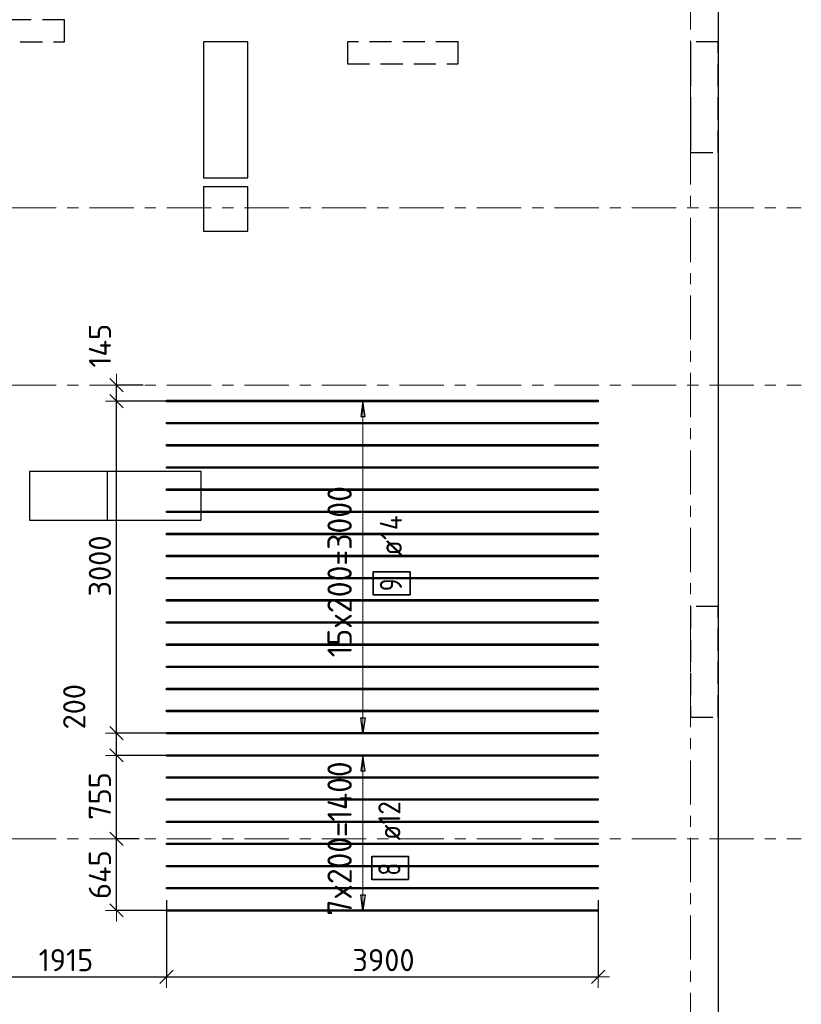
# Model space of a CAD drawing. Header units: metres. Extents: x -38 to 97, y -15 to 21.
# Tile 26 of 111: x 55.54 to 62.6, y 1.81 to 10.7. Entities that reach past the tile are written whole.
import ezdxf

# ---------------------------------------------------------------- set-up
doc = ezdxf.new("R2010")
doc.units = ezdxf.units.M
doc.header["$PDMODE"] = 65
for name, pattern in [('______11', [0.5, 0.4, -0.05, 0, -0.05]), ('______2', [0.27, 0.2, -0.07]), ('______5', [1.1, 0.8, -0.1, 0.1, -0.1])]:
    doc.linetypes.add(name, pattern=pattern)
for name, color, linetype, lineweight in [('XR$2$Осевая линия (1)', 7, '______5', 13), ('XR$3$Перекрытие (1)', 7, 'Continuous', 35), ('XR$3$Размерная линия (1)', 7, 'Continuous', 13), ('XR$5$Перекрытие (1)', 7, 'Continuous', 35), ('XR$5$Размерная линия (1)', 7, 'Continuous', 13)]:
    doc.layers.add(name, color=color, linetype=linetype, lineweight=lineweight)
for name, color, linetype, lineweight, true_color in [('XR$3$Арм.стержн.Доп. Арм верхн.зоны Х', 7, 'Continuous', 35, 0x8c8cff), ('XR$5$Арм.стержн.Доп. Арм верхн.зоны Х', 7, 'Continuous', 35, 0x8c8cff), ('XR$7$Стена_ бетон несущ.', 7, 'Continuous', 70, 0xb4b496)]:
    doc.layers.add(name, color=color, linetype=linetype, lineweight=lineweight, true_color=true_color)
doc.styles.add('ISOCPEUR', font='txt')
doc.dimstyles.new('DIMSTYLE_3', dxfattribs={"dimtxt": 0.2, "dimasz": 0.2, "dimexe": 0, "dimexo": 0, "dimgap": 0.1, "dimtad": 2, "dimdec": 0, "dimlfac": 1000, "dimrnd": 5, "dimzin": 12, "dimdsep": 46, "dimtxsty": 'ISOCPEUR', "dimblk1": 'ALL_ML_STRICH', "dimblk2": 'ALL_ML_STRICH', "dimsah": 1, "dimcen": 0, "dimclrd": 7, "dimclre": 256, "dimclrt": 7, "dimadec": 0, "dimazin": 0, "dimtfac": 1, "dimtdec": 0, "dimtix": 1, "dimtmove": 2, "dimatfit": 3, "dimfxl": 0, "dimtzin": 0, "dimlwd": 0, "dimlwe": -3, "dimarcsym": 0})
doc.dimstyles.new('DIMSTYLE_6', dxfattribs={"dimtxt": 0.2, "dimasz": 0.2, "dimexe": 0, "dimexo": 0, "dimgap": 0.1, "dimtad": 2, "dimdec": 0, "dimlfac": 1000, "dimrnd": 5, "dimzin": 12, "dimdsep": 46, "dimtxsty": 'ISOCPEUR', "dimblk1": 'ALL_ML_STRICH', "dimblk2": 'ALL_ML_STRICH', "dimsah": 1, "dimcen": 0, "dimclrd": 7, "dimclre": 256, "dimclrt": 7, "dimadec": 0, "dimazin": 0, "dimtfac": 1, "dimtdec": 0, "dimtix": 1, "dimtmove": 2, "dimatfit": 3, "dimfxl": 0, "dimtvp": 1.2, "dimtzin": 0, "dimlwd": 0, "dimlwe": -3, "dimarcsym": 0})

# ---------------------------------------------------------------- blocks, each defined once
blk = doc.blocks.new('ALL_ML_STRICH')
at = {"color": 0, "linetype": 'ByBlock', "lineweight": -2}
for p, q in [((0, -0.5), (0, 0.5)), ((-1, 0), (0.5, 0)), ((-0.3, -0.3), (0.3, 0.3))]:
    blk.add_line(p, q, dxfattribs=at)
blk = doc.blocks.new('*D91')
at = {"layer": 'DEFPOINTS', "color": 7, "linetype": 'Continuous', "lineweight": 13, "transparency": 33554687}
for p in [(56.866, 2.7686), (54.95, 2.1174), (54.95, 2.0554)]:
    blk.add_point(p, dxfattribs=at)
at = {"layer": 'XR$3$Размерная линия (1)', "color": 9, "linetype": 'Continuous', "lineweight": -2, "true_color": 0xc7c7c7, "transparency": 33554687}
for p, q in [((56.866, 2.7486), (56.866, 2.0554)), ((54.95, 2.0974), (54.95, 2.0554))]:
    blk.add_line(p, q, dxfattribs=at)
at = {"layer": 'XR$3$Размерная линия (1)', "color": 7, "linetype": 'Continuous', "lineweight": -2, "transparency": 33554687}
blk.add_line((54.95, 2.0554), (56.866, 2.0554), dxfattribs=at)
at = {"layer": 'XR$3$Размерная линия (1)', "color": 7, "linetype": 'Continuous', "lineweight": 13, "transparency": 33554687, "xscale": 0.2, "yscale": 0.2, "zscale": 0.2, "rotation": 180}
blk.add_blockref('ALL_ML_STRICH', (54.95, 2.0554), dxfattribs=at)
at = {"layer": 'XR$3$Размерная линия (1)', "color": 7, "linetype": 'Continuous', "lineweight": 13, "transparency": 33554687, "xscale": 0.2, "yscale": 0.2, "zscale": 0.2}
blk.add_blockref('ALL_ML_STRICH', (56.866, 2.0554), dxfattribs=at)
at = {"layer": 'XR$3$Размерная линия (1)', "color": 7, "linetype": 'Continuous', "lineweight": 13, "transparency": 33554687, "insert": (55.958, 2.2054), "char_height": 0.2, "width": 0.8, "attachment_point": 5, "style": 'ISOCPEUR'}
blk.add_mtext('\\A1;{1915}', dxfattribs=at)
blk = doc.blocks.new('*D92')
at = {"layer": 'DEFPOINTS', "color": 7, "linetype": 'Continuous', "lineweight": 13, "transparency": 33554687}
for p in [(56.866, 2.7686), (60.766, 2.7686), (56.866, 2.0554)]:
    blk.add_point(p, dxfattribs=at)
at = {"layer": 'XR$3$Размерная линия (1)', "color": 9, "linetype": 'Continuous', "lineweight": -2, "true_color": 0xc7c7c7, "transparency": 33554687}
for p, q in [((56.866, 2.7486), (56.866, 2.0554)), ((60.766, 2.7486), (60.766, 2.0554))]:
    blk.add_line(p, q, dxfattribs=at)
at = {"layer": 'XR$3$Размерная линия (1)', "color": 7, "linetype": 'Continuous', "lineweight": -2, "transparency": 33554687}
blk.add_line((56.866, 2.0554), (60.766, 2.0554), dxfattribs=at)
at = {"layer": 'XR$3$Размерная линия (1)', "color": 7, "linetype": 'Continuous', "lineweight": 13, "transparency": 33554687, "xscale": 0.2, "yscale": 0.2, "zscale": 0.2, "rotation": 180}
blk.add_blockref('ALL_ML_STRICH', (56.866, 2.0554), dxfattribs=at)
at = {"layer": 'XR$3$Размерная линия (1)', "color": 7, "linetype": 'Continuous', "lineweight": 13, "transparency": 33554687, "xscale": 0.2, "yscale": 0.2, "zscale": 0.2}
blk.add_blockref('ALL_ML_STRICH', (60.766, 2.0554), dxfattribs=at)
at = {"layer": 'XR$3$Размерная линия (1)', "color": 7, "linetype": 'Continuous', "lineweight": 13, "transparency": 33554687, "insert": (58.826, 2.2054), "char_height": 0.2, "width": 0.8, "attachment_point": 5, "style": 'ISOCPEUR'}
blk.add_mtext('\\A1;{3900}', dxfattribs=at)
blk = doc.blocks.new('*D93')
at = {"layer": 'DEFPOINTS', "color": 7, "linetype": 'Continuous', "lineweight": 13, "transparency": 33554687}
for p in [(56.6392, 3.3), (56.414, 2.6552), (56.9091, 2.6552)]:
    blk.add_point(p, dxfattribs=at)
at = {"layer": 'XR$3$Размерная линия (1)', "color": 9, "linetype": 'Continuous', "lineweight": -2, "true_color": 0xc7c7c7, "transparency": 33554687}
for p, q in [((56.6192, 3.3), (56.414, 3.3)), ((56.8891, 2.6552), (56.414, 2.6552))]:
    blk.add_line(p, q, dxfattribs=at)
at = {"layer": 'XR$3$Размерная линия (1)', "color": 7, "linetype": 'Continuous', "lineweight": -2, "transparency": 33554687}
blk.add_line((56.414, 2.6552), (56.414, 3.3), dxfattribs=at)
at = {"layer": 'XR$3$Размерная линия (1)', "color": 7, "linetype": 'Continuous', "lineweight": 13, "transparency": 33554687, "xscale": 0.2, "yscale": 0.2, "zscale": 0.2}
for p, rotation in [((56.414, 3.3), 90), ((56.414, 2.6552), 270)]:
    blk.add_blockref('ALL_ML_STRICH', p, dxfattribs=dict(at, rotation=rotation))
at = {"layer": 'XR$3$Размерная линия (1)', "color": 7, "linetype": 'Continuous', "lineweight": 13, "transparency": 33554687, "insert": (56.264, 2.9776), "char_height": 0.2, "width": 0.6, "attachment_point": 5, "rotation": 90, "style": 'ISOCPEUR'}
blk.add_mtext('\\A1;{645}', dxfattribs=at)
blk = doc.blocks.new('*D94')
at = {"layer": 'DEFPOINTS', "color": 7, "linetype": 'Continuous', "lineweight": 13, "transparency": 33554687}
for p in [(56.9246, 4.0552), (56.414, 3.3), (56.6392, 3.3)]:
    blk.add_point(p, dxfattribs=at)
at = {"layer": 'XR$3$Размерная линия (1)', "color": 9, "linetype": 'Continuous', "lineweight": -2, "true_color": 0xc7c7c7, "transparency": 33554687}
for p, q in [((56.9046, 4.0552), (56.414, 4.0552)), ((56.6192, 3.3), (56.414, 3.3))]:
    blk.add_line(p, q, dxfattribs=at)
at = {"layer": 'XR$3$Размерная линия (1)', "color": 7, "linetype": 'Continuous', "lineweight": -2, "transparency": 33554687}
blk.add_line((56.414, 3.3), (56.414, 4.0552), dxfattribs=at)
at = {"layer": 'XR$3$Размерная линия (1)', "color": 7, "linetype": 'Continuous', "lineweight": 13, "transparency": 33554687, "xscale": 0.2, "yscale": 0.2, "zscale": 0.2}
for p, rotation in [((56.414, 4.0552), 90), ((56.414, 3.3), 270)]:
    blk.add_blockref('ALL_ML_STRICH', p, dxfattribs=dict(at, rotation=rotation))
at = {"layer": 'XR$3$Размерная линия (1)', "color": 7, "linetype": 'Continuous', "lineweight": 13, "transparency": 33554687, "insert": (56.264, 3.6876), "char_height": 0.2, "width": 0.6, "attachment_point": 5, "rotation": 90, "style": 'ISOCPEUR'}
blk.add_mtext('\\A1;{755}', dxfattribs=at)
blk = doc.blocks.new('*D95')
at = {"layer": 'DEFPOINTS', "color": 7, "linetype": 'Continuous', "lineweight": 13, "transparency": 33554687}
for p in [(56.9084, 4.2552), (56.414, 4.0552), (56.9246, 4.0552)]:
    blk.add_point(p, dxfattribs=at)
at = {"layer": 'XR$3$Размерная линия (1)', "color": 9, "linetype": 'Continuous', "lineweight": -2, "true_color": 0xc7c7c7, "transparency": 33554687}
for p, q in [((56.8884, 4.2552), (56.414, 4.2552)), ((56.9046, 4.0552), (56.414, 4.0552))]:
    blk.add_line(p, q, dxfattribs=at)
at = {"layer": 'XR$3$Размерная линия (1)', "color": 7, "linetype": 'Continuous', "lineweight": -2, "transparency": 33554687}
blk.add_line((56.414, 4.0552), (56.414, 4.2552), dxfattribs=at)
at = {"layer": 'XR$3$Размерная линия (1)', "color": 7, "linetype": 'Continuous', "lineweight": 13, "transparency": 33554687, "xscale": 0.2, "yscale": 0.2, "zscale": 0.2}
for p, rotation in [((56.414, 4.2552), 90), ((56.414, 4.0552), 270)]:
    blk.add_blockref('ALL_ML_STRICH', p, dxfattribs=dict(at, rotation=rotation))
at = {"layer": 'XR$3$Размерная линия (1)', "color": 7, "linetype": 'Continuous', "lineweight": 13, "transparency": 33554687, "insert": (56.0325, 4.4944), "char_height": 0.2, "width": 0.6, "attachment_point": 5, "rotation": 90, "style": 'ISOCPEUR'}
blk.add_mtext('\\A1;{200}', dxfattribs=at)
blk = doc.blocks.new('*D96')
at = {"layer": 'DEFPOINTS', "color": 7, "linetype": 'Continuous', "lineweight": 13, "transparency": 33554687}
for p in [(56.9224, 7.2552), (56.414, 4.2552), (56.9084, 4.2552)]:
    blk.add_point(p, dxfattribs=at)
at = {"layer": 'XR$3$Размерная линия (1)', "color": 9, "linetype": 'Continuous', "lineweight": -2, "true_color": 0xc7c7c7, "transparency": 33554687}
for p, q in [((56.9024, 7.2552), (56.414, 7.2552)), ((56.8884, 4.2552), (56.414, 4.2552))]:
    blk.add_line(p, q, dxfattribs=at)
at = {"layer": 'XR$3$Размерная линия (1)', "color": 7, "linetype": 'Continuous', "lineweight": -2, "transparency": 33554687}
blk.add_line((56.414, 4.2552), (56.414, 7.2552), dxfattribs=at)
at = {"layer": 'XR$3$Размерная линия (1)', "color": 7, "linetype": 'Continuous', "lineweight": 13, "transparency": 33554687, "xscale": 0.2, "yscale": 0.2, "zscale": 0.2}
for p, rotation in [((56.414, 7.2552), 90), ((56.414, 4.2552), 270)]:
    blk.add_blockref('ALL_ML_STRICH', p, dxfattribs=dict(at, rotation=rotation))
at = {"layer": 'XR$3$Размерная линия (1)', "color": 7, "linetype": 'Continuous', "lineweight": 13, "transparency": 33554687, "insert": (56.264, 5.7652), "char_height": 0.2, "width": 0.8, "attachment_point": 5, "rotation": 90, "style": 'ISOCPEUR'}
blk.add_mtext('\\A1;{3000}', dxfattribs=at)
blk = doc.blocks.new('*D97')
at = {"layer": 'DEFPOINTS', "color": 7, "linetype": 'Continuous', "lineweight": 13, "transparency": 33554687}
for p in [(56.6739, 7.4), (56.414, 7.2552), (56.9224, 7.2552)]:
    blk.add_point(p, dxfattribs=at)
at = {"layer": 'XR$3$Размерная линия (1)', "color": 9, "linetype": 'Continuous', "lineweight": -2, "true_color": 0xc7c7c7, "transparency": 33554687}
for p, q in [((56.6539, 7.4), (56.414, 7.4)), ((56.9024, 7.2552), (56.414, 7.2552))]:
    blk.add_line(p, q, dxfattribs=at)
at = {"layer": 'XR$3$Размерная линия (1)', "color": 7, "linetype": 'Continuous', "lineweight": -2, "transparency": 33554687}
blk.add_line((56.414, 7.2552), (56.414, 7.4), dxfattribs=at)
at = {"layer": 'XR$3$Размерная линия (1)', "color": 7, "linetype": 'Continuous', "lineweight": 13, "transparency": 33554687, "xscale": 0.2, "yscale": 0.2, "zscale": 0.2}
for p, rotation in [((56.414, 7.4), 90), ((56.414, 7.2552), 270)]:
    blk.add_blockref('ALL_ML_STRICH', p, dxfattribs=dict(at, rotation=rotation))
at = {"layer": 'XR$3$Размерная линия (1)', "color": 7, "linetype": 'Continuous', "lineweight": 13, "transparency": 33554687, "insert": (56.2648, 7.7553), "char_height": 0.2, "width": 0.6, "attachment_point": 5, "rotation": 90, "style": 'ISOCPEUR'}
blk.add_mtext('\\A1;{145}', dxfattribs=at)
blk = doc.blocks.new('*D388')
at = {"layer": 'DEFPOINTS', "color": 7, "linetype": 'Continuous', "lineweight": 13, "transparency": 33554687}
for p in [(56.866, 2.7686), (54.95, 2.1174), (54.95, 2.0554)]:
    blk.add_point(p, dxfattribs=at)
at = {"layer": 'XR$5$Размерная линия (1)', "color": 9, "linetype": 'Continuous', "lineweight": -2, "true_color": 0xc7c7c7, "transparency": 33554687}
for p, q in [((56.866, 2.7486), (56.866, 2.0554)), ((54.95, 2.0974), (54.95, 2.0554))]:
    blk.add_line(p, q, dxfattribs=at)
at = {"layer": 'XR$5$Размерная линия (1)', "color": 7, "linetype": 'Continuous', "lineweight": -2, "transparency": 33554687}
blk.add_line((54.95, 2.0554), (56.866, 2.0554), dxfattribs=at)
at = {"layer": 'XR$5$Размерная линия (1)', "color": 7, "linetype": 'Continuous', "lineweight": 13, "transparency": 33554687, "xscale": 0.2, "yscale": 0.2, "zscale": 0.2, "rotation": 180}
blk.add_blockref('ALL_ML_STRICH', (54.95, 2.0554), dxfattribs=at)
at = {"layer": 'XR$5$Размерная линия (1)', "color": 7, "linetype": 'Continuous', "lineweight": 13, "transparency": 33554687, "xscale": 0.2, "yscale": 0.2, "zscale": 0.2}
blk.add_blockref('ALL_ML_STRICH', (56.866, 2.0554), dxfattribs=at)
at = {"layer": 'XR$5$Размерная линия (1)', "color": 7, "linetype": 'Continuous', "lineweight": 13, "transparency": 33554687, "insert": (55.958, 2.2054), "char_height": 0.2, "width": 0.8, "attachment_point": 5, "style": 'ISOCPEUR'}
blk.add_mtext('\\A1;{1915}', dxfattribs=at)
blk = doc.blocks.new('*D389')
at = {"layer": 'DEFPOINTS', "color": 7, "linetype": 'Continuous', "lineweight": 13, "transparency": 33554687}
for p in [(56.866, 2.7686), (60.766, 2.7686), (56.866, 2.0554)]:
    blk.add_point(p, dxfattribs=at)
at = {"layer": 'XR$5$Размерная линия (1)', "color": 9, "linetype": 'Continuous', "lineweight": -2, "true_color": 0xc7c7c7, "transparency": 33554687}
for p, q in [((56.866, 2.7486), (56.866, 2.0554)), ((60.766, 2.7486), (60.766, 2.0554))]:
    blk.add_line(p, q, dxfattribs=at)
at = {"layer": 'XR$5$Размерная линия (1)', "color": 7, "linetype": 'Continuous', "lineweight": -2, "transparency": 33554687}
blk.add_line((56.866, 2.0554), (60.766, 2.0554), dxfattribs=at)
at = {"layer": 'XR$5$Размерная линия (1)', "color": 7, "linetype": 'Continuous', "lineweight": 13, "transparency": 33554687, "xscale": 0.2, "yscale": 0.2, "zscale": 0.2, "rotation": 180}
blk.add_blockref('ALL_ML_STRICH', (56.866, 2.0554), dxfattribs=at)
at = {"layer": 'XR$5$Размерная линия (1)', "color": 7, "linetype": 'Continuous', "lineweight": 13, "transparency": 33554687, "xscale": 0.2, "yscale": 0.2, "zscale": 0.2}
blk.add_blockref('ALL_ML_STRICH', (60.766, 2.0554), dxfattribs=at)
at = {"layer": 'XR$5$Размерная линия (1)', "color": 7, "linetype": 'Continuous', "lineweight": 13, "transparency": 33554687, "insert": (58.826, 2.2054), "char_height": 0.2, "width": 0.8, "attachment_point": 5, "style": 'ISOCPEUR'}
blk.add_mtext('\\A1;{3900}', dxfattribs=at)
blk = doc.blocks.new('*D390')
at = {"layer": 'DEFPOINTS', "color": 7, "linetype": 'Continuous', "lineweight": 13, "transparency": 33554687}
for p in [(56.6392, 3.3), (56.414, 2.6552), (56.9091, 2.6552)]:
    blk.add_point(p, dxfattribs=at)
at = {"layer": 'XR$5$Размерная линия (1)', "color": 9, "linetype": 'Continuous', "lineweight": -2, "true_color": 0xc7c7c7, "transparency": 33554687}
for p, q in [((56.6192, 3.3), (56.414, 3.3)), ((56.8891, 2.6552), (56.414, 2.6552))]:
    blk.add_line(p, q, dxfattribs=at)
at = {"layer": 'XR$5$Размерная линия (1)', "color": 7, "linetype": 'Continuous', "lineweight": -2, "transparency": 33554687}
blk.add_line((56.414, 2.6552), (56.414, 3.3), dxfattribs=at)
at = {"layer": 'XR$5$Размерная линия (1)', "color": 7, "linetype": 'Continuous', "lineweight": 13, "transparency": 33554687, "xscale": 0.2, "yscale": 0.2, "zscale": 0.2}
for p, rotation in [((56.414, 3.3), 90), ((56.414, 2.6552), 270)]:
    blk.add_blockref('ALL_ML_STRICH', p, dxfattribs=dict(at, rotation=rotation))
at = {"layer": 'XR$5$Размерная линия (1)', "color": 7, "linetype": 'Continuous', "lineweight": 13, "transparency": 33554687, "insert": (56.264, 2.9776), "char_height": 0.2, "width": 0.6, "attachment_point": 5, "rotation": 90, "style": 'ISOCPEUR'}
blk.add_mtext('\\A1;{645}', dxfattribs=at)
blk = doc.blocks.new('*D391')
at = {"layer": 'DEFPOINTS', "color": 7, "linetype": 'Continuous', "lineweight": 13, "transparency": 33554687}
for p in [(56.9246, 4.0552), (56.414, 3.3), (56.6392, 3.3)]:
    blk.add_point(p, dxfattribs=at)
at = {"layer": 'XR$5$Размерная линия (1)', "color": 9, "linetype": 'Continuous', "lineweight": -2, "true_color": 0xc7c7c7, "transparency": 33554687}
for p, q in [((56.9046, 4.0552), (56.414, 4.0552)), ((56.6192, 3.3), (56.414, 3.3))]:
    blk.add_line(p, q, dxfattribs=at)
at = {"layer": 'XR$5$Размерная линия (1)', "color": 7, "linetype": 'Continuous', "lineweight": -2, "transparency": 33554687}
blk.add_line((56.414, 3.3), (56.414, 4.0552), dxfattribs=at)
at = {"layer": 'XR$5$Размерная линия (1)', "color": 7, "linetype": 'Continuous', "lineweight": 13, "transparency": 33554687, "xscale": 0.2, "yscale": 0.2, "zscale": 0.2}
for p, rotation in [((56.414, 4.0552), 90), ((56.414, 3.3), 270)]:
    blk.add_blockref('ALL_ML_STRICH', p, dxfattribs=dict(at, rotation=rotation))
at = {"layer": 'XR$5$Размерная линия (1)', "color": 7, "linetype": 'Continuous', "lineweight": 13, "transparency": 33554687, "insert": (56.264, 3.6876), "char_height": 0.2, "width": 0.6, "attachment_point": 5, "rotation": 90, "style": 'ISOCPEUR'}
blk.add_mtext('\\A1;{755}', dxfattribs=at)
blk = doc.blocks.new('*D392')
at = {"layer": 'DEFPOINTS', "color": 7, "linetype": 'Continuous', "lineweight": 13, "transparency": 33554687}
for p in [(56.9084, 4.2552), (56.414, 4.0552), (56.9246, 4.0552)]:
    blk.add_point(p, dxfattribs=at)
at = {"layer": 'XR$5$Размерная линия (1)', "color": 9, "linetype": 'Continuous', "lineweight": -2, "true_color": 0xc7c7c7, "transparency": 33554687}
for p, q in [((56.8884, 4.2552), (56.414, 4.2552)), ((56.9046, 4.0552), (56.414, 4.0552))]:
    blk.add_line(p, q, dxfattribs=at)
at = {"layer": 'XR$5$Размерная линия (1)', "color": 7, "linetype": 'Continuous', "lineweight": -2, "transparency": 33554687}
blk.add_line((56.414, 4.0552), (56.414, 4.2552), dxfattribs=at)
at = {"layer": 'XR$5$Размерная линия (1)', "color": 7, "linetype": 'Continuous', "lineweight": 13, "transparency": 33554687, "xscale": 0.2, "yscale": 0.2, "zscale": 0.2}
for p, rotation in [((56.414, 4.2552), 90), ((56.414, 4.0552), 270)]:
    blk.add_blockref('ALL_ML_STRICH', p, dxfattribs=dict(at, rotation=rotation))
at = {"layer": 'XR$5$Размерная линия (1)', "color": 7, "linetype": 'Continuous', "lineweight": 13, "transparency": 33554687, "insert": (56.0325, 4.4944), "char_height": 0.2, "width": 0.6, "attachment_point": 5, "rotation": 90, "style": 'ISOCPEUR'}
blk.add_mtext('\\A1;{200}', dxfattribs=at)
blk = doc.blocks.new('*D393')
at = {"layer": 'DEFPOINTS', "color": 7, "linetype": 'Continuous', "lineweight": 13, "transparency": 33554687}
for p in [(56.9224, 7.2552), (56.414, 4.2552), (56.9084, 4.2552)]:
    blk.add_point(p, dxfattribs=at)
at = {"layer": 'XR$5$Размерная линия (1)', "color": 9, "linetype": 'Continuous', "lineweight": -2, "true_color": 0xc7c7c7, "transparency": 33554687}
for p, q in [((56.9024, 7.2552), (56.414, 7.2552)), ((56.8884, 4.2552), (56.414, 4.2552))]:
    blk.add_line(p, q, dxfattribs=at)
at = {"layer": 'XR$5$Размерная линия (1)', "color": 7, "linetype": 'Continuous', "lineweight": -2, "transparency": 33554687}
blk.add_line((56.414, 4.2552), (56.414, 7.2552), dxfattribs=at)
at = {"layer": 'XR$5$Размерная линия (1)', "color": 7, "linetype": 'Continuous', "lineweight": 13, "transparency": 33554687, "xscale": 0.2, "yscale": 0.2, "zscale": 0.2}
for p, rotation in [((56.414, 7.2552), 90), ((56.414, 4.2552), 270)]:
    blk.add_blockref('ALL_ML_STRICH', p, dxfattribs=dict(at, rotation=rotation))
at = {"layer": 'XR$5$Размерная линия (1)', "color": 7, "linetype": 'Continuous', "lineweight": 13, "transparency": 33554687, "insert": (56.264, 5.7652), "char_height": 0.2, "width": 0.8, "attachment_point": 5, "rotation": 90, "style": 'ISOCPEUR'}
blk.add_mtext('\\A1;{3000}', dxfattribs=at)
blk = doc.blocks.new('*D394')
at = {"layer": 'DEFPOINTS', "color": 7, "linetype": 'Continuous', "lineweight": 13, "transparency": 33554687}
for p in [(56.6739, 7.4), (56.414, 7.2552), (56.9224, 7.2552)]:
    blk.add_point(p, dxfattribs=at)
at = {"layer": 'XR$5$Размерная линия (1)', "color": 9, "linetype": 'Continuous', "lineweight": -2, "true_color": 0xc7c7c7, "transparency": 33554687}
for p, q in [((56.6539, 7.4), (56.414, 7.4)), ((56.9024, 7.2552), (56.414, 7.2552))]:
    blk.add_line(p, q, dxfattribs=at)
at = {"layer": 'XR$5$Размерная линия (1)', "color": 7, "linetype": 'Continuous', "lineweight": -2, "transparency": 33554687}
blk.add_line((56.414, 7.2552), (56.414, 7.4), dxfattribs=at)
at = {"layer": 'XR$5$Размерная линия (1)', "color": 7, "linetype": 'Continuous', "lineweight": 13, "transparency": 33554687, "xscale": 0.2, "yscale": 0.2, "zscale": 0.2}
for p, rotation in [((56.414, 7.4), 90), ((56.414, 7.2552), 270)]:
    blk.add_blockref('ALL_ML_STRICH', p, dxfattribs=dict(at, rotation=rotation))
at = {"layer": 'XR$5$Размерная линия (1)', "color": 7, "linetype": 'Continuous', "lineweight": 13, "transparency": 33554687, "insert": (56.2648, 7.7553), "char_height": 0.2, "width": 0.6, "attachment_point": 5, "rotation": 90, "style": 'ISOCPEUR'}
blk.add_mtext('\\A1;{145}', dxfattribs=at)

msp = doc.modelspace()

# ---------------------------------------------------------------- linework, layer by layer
at = {"layer": 'XR$2$Осевая линия (1)', "color": 253, "linetype": '______11', "lineweight": 13, "true_color": 0xa0a0a0, "transparency": 33554687}
for p, q in [((61.6, -3.39), (61.6, 19.78)), ((-2.63, 9), (62.6, 9)), ((-2.63, 7.4), (62.6, 7.4)), ((-2.63, 3.3), (62.6, 3.3))]:
    msp.add_line(p, q, dxfattribs=at)
at = {"layer": 'XR$3$Арм.стержн.Доп. Арм верхн.зоны Х', "color": 253, "linetype": 'Continuous', "lineweight": -3, "true_color": 0xa0a0a0, "transparency": 33554687}
for p, q in [((58.6399, 7.2552), (58.5399, 7.2552)), ((58.6399, 7.2552), (58.7399, 7.2552)), ((58.6399, 4.2552), (58.5399, 4.2552)), ((58.6399, 4.2552), (58.7399, 4.2552)), ((58.6399, 4.0552), (58.5399, 4.0552)), ((58.6399, 4.0552), (58.7399, 4.0552)), ((58.6399, 2.6552), (58.5399, 2.6552)), ((58.6399, 2.6552), (58.7399, 2.6552))]:
    msp.add_line(p, q, dxfattribs=at)
at = {"layer": 'XR$3$Арм.стержн.Доп. Арм верхн.зоны Х', "color": 7, "linetype": 'Continuous', "lineweight": 25, "transparency": 33554687}
for p, q in [((58.6399, 7.2552), (58.6199, 7.1152)), ((58.6599, 7.1152), (58.6399, 7.2552)), ((58.6199, 7.1152), (58.6599, 7.1152)), ((58.6399, 4.2552), (58.6199, 4.3952)), ((58.6199, 4.3952), (58.6599, 4.3952)), ((58.6599, 4.3952), (58.6399, 4.2552)), ((58.6399, 4.0552), (58.6199, 3.9152)), ((58.6599, 3.9152), (58.6399, 4.0552)), ((58.6199, 3.9152), (58.6599, 3.9152)), ((58.6399, 2.6552), (58.6199, 2.7952)), ((58.6199, 2.7952), (58.6599, 2.7952)), ((58.6599, 2.7952), (58.6399, 2.6552))]:
    msp.add_line(p, q, dxfattribs=at)
at = {"layer": 'XR$3$Арм.стержн.Доп. Арм верхн.зоны Х', "color": 7, "linetype": 'Continuous', "lineweight": 13, "transparency": 33554687}
for p, q in [((58.6399, 7.2552), (58.6399, 7.2552)), ((58.6399, 4.2552), (58.6399, 7.2552)), ((58.6399, 4.2552), (58.6399, 4.2552)), ((58.6399, 4.0552), (58.6399, 4.0552)), ((58.6399, 2.6552), (58.6399, 4.0552)), ((58.6399, 2.6552), (58.6399, 2.6552))]:
    msp.add_line(p, q, dxfattribs=at)
at = {"layer": 'XR$3$Арм.стержн.Доп. Арм верхн.зоны Х', "color": 7, "linetype": 'Continuous', "lineweight": 25, "transparency": 33554687}
for points in [[(60.766, 7.2482), (56.866, 7.2482), (56.866, 7.2622), (60.766, 7.2622), (60.766, 7.2482)], [(60.766, 7.0482), (56.866, 7.0482), (56.866, 7.0622), (60.766, 7.0622), (60.766, 7.0482)], [(60.766, 6.8482), (56.866, 6.8482), (56.866, 6.8622), (60.766, 6.8622), (60.766, 6.8482)], [(60.766, 6.6482), (56.866, 6.6482), (56.866, 6.6622), (60.766, 6.6622), (60.766, 6.6482)], [(60.766, 6.4482), (56.866, 6.4482), (56.866, 6.4622), (60.766, 6.4622), (60.766, 6.4482)], [(60.766, 6.2482), (56.866, 6.2482), (56.866, 6.2622), (60.766, 6.2622), (60.766, 6.2482)], [(60.766, 6.0482), (56.866, 6.0482), (56.866, 6.0622), (60.766, 6.0622), (60.766, 6.0482)], [(60.766, 5.8482), (56.866, 5.8482), (56.866, 5.8622), (60.766, 5.8622), (60.766, 5.8482)], [(60.766, 5.6482), (56.866, 5.6482), (56.866, 5.6622), (60.766, 5.6622), (60.766, 5.6482)], [(60.766, 5.4482), (56.866, 5.4482), (56.866, 5.4622), (60.766, 5.4622), (60.766, 5.4482)], [(60.766, 5.2482), (56.866, 5.2482), (56.866, 5.2622), (60.766, 5.2622), (60.766, 5.2482)], [(60.766, 5.0482), (56.866, 5.0482), (56.866, 5.0622), (60.766, 5.0622), (60.766, 5.0482)], [(60.766, 4.8482), (56.866, 4.8482), (56.866, 4.8622), (60.766, 4.8622), (60.766, 4.8482)], [(60.766, 4.6482), (56.866, 4.6482), (56.866, 4.6622), (60.766, 4.6622), (60.766, 4.6482)], [(60.766, 4.4482), (56.866, 4.4482), (56.866, 4.4622), (60.766, 4.4622), (60.766, 4.4482)], [(60.766, 4.2482), (56.866, 4.2482), (56.866, 4.2622), (60.766, 4.2622), (60.766, 4.2482)]]:
    msp.add_lwpolyline(points, dxfattribs=at)
at = {"layer": 'XR$3$Арм.стержн.Доп. Арм верхн.зоны Х', "color": 7, "linetype": 'Continuous', "lineweight": 35, "transparency": 33554687}
for points in [[(59.0662, 5.5048), (59.0662, 5.7115), (58.7328, 5.7115), (58.7328, 5.5048), (59.0662, 5.5048)], [(59.0527, 2.9347), (59.0527, 3.1414), (58.7194, 3.1414), (58.7194, 2.9347), (59.0527, 2.9347)]]:
    msp.add_lwpolyline(points, dxfattribs=at)
at = {"layer": 'XR$3$Арм.стержн.Доп. Арм верхн.зоны Х', "color": 34, "linetype": 'Continuous', "lineweight": 25, "transparency": 33554687}
for points in [[(60.766, 4.0492), (56.866, 4.0492), (56.866, 4.0612), (60.766, 4.0612), (60.766, 4.0492)], [(60.766, 3.8492), (56.866, 3.8492), (56.866, 3.8612), (60.766, 3.8612), (60.766, 3.8492)], [(60.766, 3.6492), (56.866, 3.6492), (56.866, 3.6612), (60.766, 3.6612), (60.766, 3.6492)], [(60.766, 3.4492), (56.866, 3.4492), (56.866, 3.4612), (60.766, 3.4612), (60.766, 3.4492)], [(60.766, 3.2492), (56.866, 3.2492), (56.866, 3.2612), (60.766, 3.2612), (60.766, 3.2492)], [(60.766, 3.0492), (56.866, 3.0492), (56.866, 3.0612), (60.766, 3.0612), (60.766, 3.0492)], [(60.766, 2.8492), (56.866, 2.8492), (56.866, 2.8612), (60.766, 2.8612), (60.766, 2.8492)], [(60.766, 2.6492), (56.866, 2.6492), (56.866, 2.6612), (60.766, 2.6612), (60.766, 2.6492)]]:
    msp.add_lwpolyline(points, dxfattribs=at)
at = {"layer": 'XR$3$Перекрытие (1)', "color": 7, "linetype": 'Continuous', "lineweight": 25, "transparency": 33554687}
for p, q in [((61.85, 16.6502), (61.85, -0.2498)), ((57.2005, 9.1893), (57.2005, 8.7893)), ((57.6005, 9.1893), (57.2005, 9.1893)), ((57.6005, 8.7893), (57.6005, 9.1893)), ((57.2005, 8.7893), (57.6005, 8.7893)), ((56.3297, 6.6202), (56.3297, 6.1802)), ((57.1797, 6.6202), (56.3297, 6.6202)), ((57.1797, 6.1802), (57.1797, 6.6202)), ((56.3297, 6.1802), (57.1797, 6.1802))]:
    msp.add_line(p, q, dxfattribs=at)
at = {"layer": 'XR$5$Арм.стержн.Доп. Арм верхн.зоны Х', "color": 253, "linetype": 'Continuous', "lineweight": -3, "true_color": 0xa0a0a0, "transparency": 33554687}
for p, q in [((58.6399, 7.2552), (58.5399, 7.2552)), ((58.6399, 7.2552), (58.7399, 7.2552)), ((58.6399, 4.2552), (58.5399, 4.2552)), ((58.6399, 4.2552), (58.7399, 4.2552)), ((58.6399, 4.0552), (58.5399, 4.0552)), ((58.6399, 4.0552), (58.7399, 4.0552)), ((58.6399, 2.6552), (58.5399, 2.6552)), ((58.6399, 2.6552), (58.7399, 2.6552))]:
    msp.add_line(p, q, dxfattribs=at)
at = {"layer": 'XR$5$Арм.стержн.Доп. Арм верхн.зоны Х', "color": 7, "linetype": 'Continuous', "lineweight": 25, "transparency": 33554687}
for p, q in [((58.6399, 7.2552), (58.6199, 7.1152)), ((58.6599, 7.1152), (58.6399, 7.2552)), ((58.6199, 7.1152), (58.6599, 7.1152)), ((58.6399, 4.2552), (58.6199, 4.3952)), ((58.6199, 4.3952), (58.6599, 4.3952)), ((58.6599, 4.3952), (58.6399, 4.2552)), ((58.6399, 4.0552), (58.6199, 3.9152)), ((58.6599, 3.9152), (58.6399, 4.0552)), ((58.6199, 3.9152), (58.6599, 3.9152)), ((58.6399, 2.6552), (58.6199, 2.7952)), ((58.6199, 2.7952), (58.6599, 2.7952)), ((58.6599, 2.7952), (58.6399, 2.6552))]:
    msp.add_line(p, q, dxfattribs=at)
at = {"layer": 'XR$5$Арм.стержн.Доп. Арм верхн.зоны Х', "color": 7, "linetype": 'Continuous', "lineweight": 13, "transparency": 33554687}
for p, q in [((58.6399, 7.2552), (58.6399, 7.2552)), ((58.6399, 4.2552), (58.6399, 7.2552)), ((58.6399, 4.2552), (58.6399, 4.2552)), ((58.6399, 4.0552), (58.6399, 4.0552)), ((58.6399, 2.6552), (58.6399, 4.0552)), ((58.6399, 2.6552), (58.6399, 2.6552))]:
    msp.add_line(p, q, dxfattribs=at)
at = {"layer": 'XR$5$Арм.стержн.Доп. Арм верхн.зоны Х', "color": 7, "linetype": 'Continuous', "lineweight": 25, "transparency": 33554687}
for points in [[(60.766, 7.2482), (56.866, 7.2482), (56.866, 7.2622), (60.766, 7.2622), (60.766, 7.2482)], [(60.766, 7.0482), (56.866, 7.0482), (56.866, 7.0622), (60.766, 7.0622), (60.766, 7.0482)], [(60.766, 6.8482), (56.866, 6.8482), (56.866, 6.8622), (60.766, 6.8622), (60.766, 6.8482)], [(60.766, 6.6482), (56.866, 6.6482), (56.866, 6.6622), (60.766, 6.6622), (60.766, 6.6482)], [(60.766, 6.4482), (56.866, 6.4482), (56.866, 6.4622), (60.766, 6.4622), (60.766, 6.4482)], [(60.766, 6.2482), (56.866, 6.2482), (56.866, 6.2622), (60.766, 6.2622), (60.766, 6.2482)], [(60.766, 6.0482), (56.866, 6.0482), (56.866, 6.0622), (60.766, 6.0622), (60.766, 6.0482)], [(60.766, 5.8482), (56.866, 5.8482), (56.866, 5.8622), (60.766, 5.8622), (60.766, 5.8482)], [(60.766, 5.6482), (56.866, 5.6482), (56.866, 5.6622), (60.766, 5.6622), (60.766, 5.6482)], [(60.766, 5.4482), (56.866, 5.4482), (56.866, 5.4622), (60.766, 5.4622), (60.766, 5.4482)], [(60.766, 5.2482), (56.866, 5.2482), (56.866, 5.2622), (60.766, 5.2622), (60.766, 5.2482)], [(60.766, 5.0482), (56.866, 5.0482), (56.866, 5.0622), (60.766, 5.0622), (60.766, 5.0482)], [(60.766, 4.8482), (56.866, 4.8482), (56.866, 4.8622), (60.766, 4.8622), (60.766, 4.8482)], [(60.766, 4.6482), (56.866, 4.6482), (56.866, 4.6622), (60.766, 4.6622), (60.766, 4.6482)], [(60.766, 4.4482), (56.866, 4.4482), (56.866, 4.4622), (60.766, 4.4622), (60.766, 4.4482)], [(60.766, 4.2482), (56.866, 4.2482), (56.866, 4.2622), (60.766, 4.2622), (60.766, 4.2482)]]:
    msp.add_lwpolyline(points, dxfattribs=at)
at = {"layer": 'XR$5$Арм.стержн.Доп. Арм верхн.зоны Х', "color": 7, "linetype": 'Continuous', "lineweight": 35, "transparency": 33554687}
for points in [[(59.0662, 5.5048), (59.0662, 5.7115), (58.7328, 5.7115), (58.7328, 5.5048), (59.0662, 5.5048)], [(59.0527, 2.9347), (59.0527, 3.1414), (58.7194, 3.1414), (58.7194, 2.9347), (59.0527, 2.9347)]]:
    msp.add_lwpolyline(points, dxfattribs=at)
at = {"layer": 'XR$5$Арм.стержн.Доп. Арм верхн.зоны Х', "color": 34, "linetype": 'Continuous', "lineweight": 25, "transparency": 33554687}
for points in [[(60.766, 4.0492), (56.866, 4.0492), (56.866, 4.0612), (60.766, 4.0612), (60.766, 4.0492)], [(60.766, 3.8492), (56.866, 3.8492), (56.866, 3.8612), (60.766, 3.8612), (60.766, 3.8492)], [(60.766, 3.6492), (56.866, 3.6492), (56.866, 3.6612), (60.766, 3.6612), (60.766, 3.6492)], [(60.766, 3.4492), (56.866, 3.4492), (56.866, 3.4612), (60.766, 3.4612), (60.766, 3.4492)], [(60.766, 3.2492), (56.866, 3.2492), (56.866, 3.2612), (60.766, 3.2612), (60.766, 3.2492)], [(60.766, 3.0492), (56.866, 3.0492), (56.866, 3.0612), (60.766, 3.0612), (60.766, 3.0492)], [(60.766, 2.8492), (56.866, 2.8492), (56.866, 2.8612), (60.766, 2.8612), (60.766, 2.8492)], [(60.766, 2.6492), (56.866, 2.6492), (56.866, 2.6612), (60.766, 2.6612), (60.766, 2.6492)]]:
    msp.add_lwpolyline(points, dxfattribs=at)
at = {"layer": 'XR$5$Перекрытие (1)', "color": 7, "linetype": 'Continuous', "lineweight": 25, "transparency": 33554687}
for p, q in [((61.85, 16.6502), (61.85, -0.2498)), ((57.2005, 10.5002), (57.2005, 9.2702)), ((57.6005, 10.5002), (57.2005, 10.5002)), ((57.6005, 9.2702), (57.6005, 10.5002)), ((57.2005, 9.2702), (57.6005, 9.2702)), ((57.6005, 9.1893), (57.2005, 9.1892)), ((57.2005, 9.1892), (57.2005, 8.7892)), ((57.6005, 8.7893), (57.6005, 9.1893)), ((57.2005, 8.7892), (57.6005, 8.7893)), ((55.63, 6.6202), (55.63, 6.1802)), ((57.18, 6.6202), (55.63, 6.6202)), ((57.18, 6.1802), (57.18, 6.6202)), ((55.63, 6.1802), (57.18, 6.1802))]:
    msp.add_line(p, q, dxfattribs=at)
at = {"layer": 'XR$7$Стена_ бетон несущ.', "color": 253, "linetype": '______2', "lineweight": -3, "true_color": 0xa0a0a0, "transparency": 33554687}
for p, q in [((55.945, 10.7), (55.025, 10.7)), ((55.945, 10.5), (55.945, 10.7)), ((54.945, 10.5), (55.945, 10.5)), ((59.4996, 10.5), (58.4996, 10.5)), ((58.4996, 10.5), (58.4996, 10.3)), ((59.4996, 10.3), (59.4996, 10.5)), ((61.6, 10.5), (61.6, 10.3)), ((61.85, 10.5), (61.6, 10.5)), ((61.85, 9.5), (61.85, 10.5)), ((58.4996, 10.3), (59.4996, 10.3)), ((61.6, 10.3), (61.6, 9.8)), ((61.6, 9.8), (61.6, 9.72)), ((61.6, 9.72), (61.6, 9.5)), ((61.6, 9.5), (61.85, 9.5)), ((61.6, 5.4), (61.6, 4.4)), ((61.85, 5.4), (61.6, 5.4)), ((61.85, 4.4), (61.85, 5.4)), ((61.6, 4.4), (61.85, 4.4))]:
    msp.add_line(p, q, dxfattribs=at)

# ---------------------------------------------------------------- texts
at = {"layer": 'XR$3$Арм.стержн.Доп. Арм верхн.зоны Х', "color": 7, "linetype": 'Continuous', "lineweight": 13, "transparency": 33554687, "char_height": 0.22, "attachment_point": 7, "rotation": 90, "style": 'ISOCPEUR'}
for s, insert, width in [('\\W0.95;15x200=3000', (58.5399, 4.9412), 1.753129), ('\\W0.94;7x200=1400', (58.5399, 2.6072), 1.620839)]:
    msp.add_mtext(s, dxfattribs=dict(at, insert=insert, width=width))
at = {"layer": 'XR$3$Арм.стержн.Доп. Арм верхн.зоны Х', "color": 7, "linetype": 'Continuous', "lineweight": 25, "transparency": 33554687, "char_height": 0.2, "attachment_point": 7, "rotation": 90, "style": 'ISOCPEUR'}
for s, insert, width in [('\\W0.89; ø14 ', (58.9928, 5.7448), 0.769432), ('\\W0.78;9', (58.9928, 5.5382), 0.217605), ('\\W0.89; ø12 ', (58.9794, 3.1747), 0.749105), ('\\W0.78;8', (58.9794, 2.968), 0.217605)]:
    msp.add_mtext(s, dxfattribs=dict(at, insert=insert, width=width))
at = {"layer": 'XR$5$Арм.стержн.Доп. Арм верхн.зоны Х', "color": 7, "linetype": 'Continuous', "lineweight": 13, "transparency": 33554687, "char_height": 0.22, "attachment_point": 7, "rotation": 90, "style": 'ISOCPEUR'}
for s, insert, width in [('\\W0.95;15x200=3000', (58.5399, 4.9412), 1.753129), ('\\W0.94;7x200=1400', (58.5399, 2.6072), 1.620839)]:
    msp.add_mtext(s, dxfattribs=dict(at, insert=insert, width=width))
at = {"layer": 'XR$5$Арм.стержн.Доп. Арм верхн.зоны Х', "color": 7, "linetype": 'Continuous', "lineweight": 25, "transparency": 33554687, "char_height": 0.2, "attachment_point": 7, "rotation": 90, "style": 'ISOCPEUR'}
for s, insert, width in [('\\W0.89; ø14 ', (58.9928, 5.7448), 0.769432), ('\\W0.78;9', (58.9928, 5.5382), 0.217605), ('\\W0.89; ø12 ', (58.9794, 3.1747), 0.749105), ('\\W0.78;8', (58.9794, 2.968), 0.217605)]:
    msp.add_mtext(s, dxfattribs=dict(at, insert=insert, width=width))

# ---------------------------------------------------------------- dimensions: what is measured, and where the dimension line sits
at = {"layer": 'XR$3$Размерная линия (1)', "color": 7, "linetype": 'Continuous', "lineweight": 13, "transparency": 33554687}
for base, p1, p2, dimstyle, picture, middle in [((56.414, 7.4), (56.9024, 7.2552), (56.6539, 7.4), 'DIMSTYLE_6', '*D97', (56.2648, 7.7553)), ((56.414, 7.2552), (56.8884, 4.2552), (56.9024, 7.2552), 'DIMSTYLE_3', '*D96', (56.264, 5.7652)), ((56.414, 4.2552), (56.9046, 4.0552), (56.8884, 4.2552), 'DIMSTYLE_6', '*D95', (56.0325, 4.4944)), ((56.414, 4.0552), (56.6192, 3.3), (56.9046, 4.0552), 'DIMSTYLE_3', '*D94', (56.264, 3.6876)), ((56.414, 3.3), (56.8891, 2.6552), (56.6192, 3.3), 'DIMSTYLE_3', '*D93', (56.264, 2.9776))]:
    dim = msp.add_linear_dim(base=base, p1=p1, p2=p2, angle=90, dimstyle=dimstyle, override={"dimpost": '<>', "dimclrd": 7, "dimclre": 9, "dimclrt": 7, "dimlwd": 0, "dimlwe": 65533}, dxfattribs=at)
    dim.commit()
    dim.dimension.update_dxf_attribs({"geometry": picture, "text_midpoint": middle, "dimtype": 160})
for base, p1, p2, picture, middle in [((56.866, 2.0554), (54.95, 2.0974), (56.866, 2.7486), '*D91', (55.958, 2.2054)), ((60.766, 2.0554), (56.866, 2.7486), (60.766, 2.7486), '*D92', (58.826, 2.2054))]:
    dim = msp.add_linear_dim(base=base, p1=p1, p2=p2, dimstyle='DIMSTYLE_3', override={"dimpost": '<>', "dimclrd": 7, "dimclre": 9, "dimclrt": 7, "dimlwd": 0, "dimlwe": 65533}, dxfattribs=at)
    dim.commit()
    dim.dimension.update_dxf_attribs({"geometry": picture, "text_midpoint": middle, "dimtype": 160})
at = {"layer": 'XR$5$Размерная линия (1)', "color": 7, "linetype": 'Continuous', "lineweight": 13, "transparency": 33554687}
for base, p1, p2, dimstyle, picture, middle in [((56.414, 7.4), (56.9024, 7.2552), (56.6539, 7.4), 'DIMSTYLE_6', '*D394', (56.2648, 7.7553)), ((56.414, 7.2552), (56.8884, 4.2552), (56.9024, 7.2552), 'DIMSTYLE_3', '*D393', (56.264, 5.7652)), ((56.414, 4.2552), (56.9046, 4.0552), (56.8884, 4.2552), 'DIMSTYLE_6', '*D392', (56.0325, 4.4944)), ((56.414, 4.0552), (56.6192, 3.3), (56.9046, 4.0552), 'DIMSTYLE_3', '*D391', (56.264, 3.6876)), ((56.414, 3.3), (56.8891, 2.6552), (56.6192, 3.3), 'DIMSTYLE_3', '*D390', (56.264, 2.9776))]:
    dim = msp.add_linear_dim(base=base, p1=p1, p2=p2, angle=90, dimstyle=dimstyle, override={"dimpost": '<>', "dimclrd": 7, "dimclre": 9, "dimclrt": 7, "dimlwd": 0, "dimlwe": 65533}, dxfattribs=at)
    dim.commit()
    dim.dimension.update_dxf_attribs({"geometry": picture, "text_midpoint": middle, "dimtype": 160})
for base, p1, p2, picture, middle in [((56.866, 2.0554), (54.95, 2.0974), (56.866, 2.7486), '*D388', (55.958, 2.2054)), ((60.766, 2.0554), (56.866, 2.7486), (60.766, 2.7486), '*D389', (58.826, 2.2054))]:
    dim = msp.add_linear_dim(base=base, p1=p1, p2=p2, dimstyle='DIMSTYLE_3', override={"dimpost": '<>', "dimclrd": 7, "dimclre": 9, "dimclrt": 7, "dimlwd": 0, "dimlwe": 65533}, dxfattribs=at)
    dim.commit()
    dim.dimension.update_dxf_attribs({"geometry": picture, "text_midpoint": middle, "dimtype": 160})

doc.saveas('drawing.dxf')
